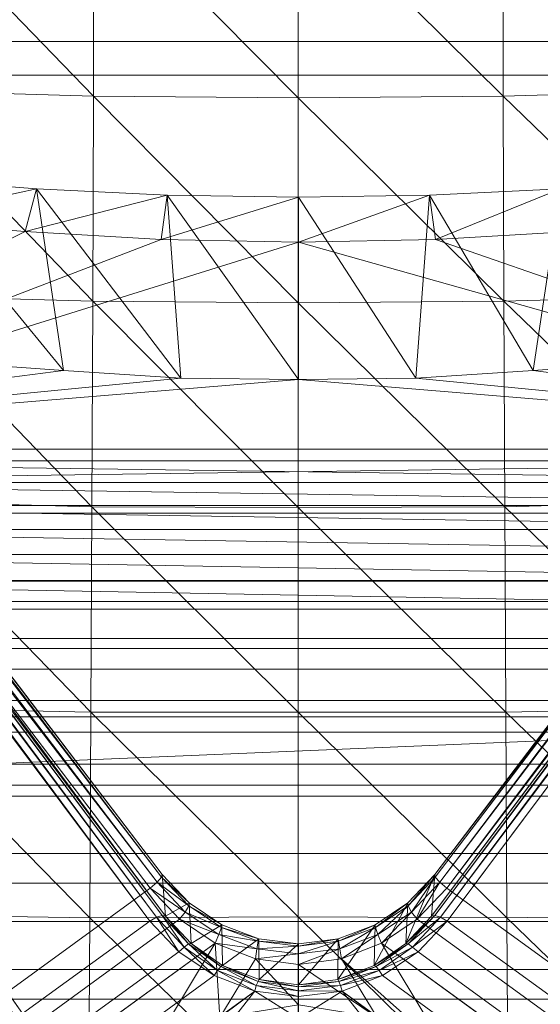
# Model space of a CAD drawing. Header units: inches. Extents: x 813 to 1305, y 19 to 194.
# Tile 116 of 163: x 1170.96 to 1173.87, y 70 to 75.5. Entities that reach past the tile are written whole.
import ezdxf

# ---------------------------------------------------------------- set-up
doc = ezdxf.new("R2010")
doc.units = ezdxf.units.IN
doc.header["$MEASUREMENT"] = 0
doc.layers.add('CET color Grey2', color=7, linetype='Continuous', true_color=0x060606)
doc.layers.add('CET color Grey98', color=7, linetype='Continuous', true_color=0xfafafa)
doc.layers.add('CET Default', color=7, linetype='Continuous')

# ---------------------------------------------------------------- blocks, each defined once
blk = doc.blocks.new('*C286')
at = {"layer": 'CET color Grey2', "linetype": 'Continuous', "lineweight": 0}
for points, invisible_edges in [([(7.2992, 16.4808, 17.1415), (-7.2922, 16.4808, 17.1415), (-8.5387, 3.2598, 17.4249), (7.2992, 16.4808, 17.1415)], 4), ([(7.2992, 16.4808, 17.1415), (-8.5387, 3.2598, 17.4249), (8.5458, 3.2599, 17.4249), (7.2992, 16.4808, 17.1415)], 9), ([(3.1915, 12.0571, 16.3707), (3.1945, 7.477, 16.5307), (-3.1872, 7.477, 16.5307), (3.1915, 12.0571, 16.3707)], 4), ([(3.1915, 12.0571, 16.3707), (-3.1872, 7.477, 16.5307), (-3.1842, 12.0571, 16.3707), (3.1915, 12.0571, 16.3707)], 9), ([(3.1945, 7.477, 16.5307), (-3.1458, 4.533, 17.0724), (-3.1872, 7.477, 16.5307), (3.1945, 7.477, 16.5307)], 9), ([(3.1945, 7.477, 16.5307), (3.1531, 4.533, 17.0724), (-3.1458, 4.533, 17.0724), (3.1945, 7.477, 16.5307)], 4), ([(3.1531, 4.533, 17.0724), (3.2067, 4.3447, 17.0827), (-3.1994, 4.3447, 17.0827), (3.1531, 4.533, 17.0724)], 4), ([(3.1531, 4.533, 17.0724), (-3.1994, 4.3447, 17.0827), (-3.1458, 4.533, 17.0724), (3.1531, 4.533, 17.0724)], 9), ([(3.2067, 4.3447, 17.0827), (3.3093, 4.1781, 17.0958), (-3.302, 4.1781, 17.0958), (3.2067, 4.3447, 17.0827)], 4), ([(3.2067, 4.3447, 17.0827), (-3.302, 4.1781, 17.0958), (-3.1994, 4.3447, 17.0827), (3.2067, 4.3447, 17.0827)], 9)]:
    blk.add_3dface(points, dxfattribs=dict(at, invisible_edges=invisible_edges))
at = {"layer": 'CET color Grey98', "linetype": 'Continuous', "lineweight": 0}
for points, invisible_edges in [([(-1.3522, 10.4609, 7.9935), (-1.3643, 10.2184, 7.9439), (-0.4713, 9.5697, 7.9439), (-1.3522, 10.4609, 7.9935)], 4), ([(-1.3522, 10.4609, 7.9935), (-0.4713, 9.5697, 7.9439), (-0.2445, 9.6561, 7.9935), (-1.3522, 10.4609, 7.9935)], 9), ([(0.2445, 9.6561, 7.9935), (1.3643, 10.2184, 7.9439), (1.3522, 10.4609, 7.9935), (0.2445, 9.6561, 7.9935)], 9), ([(-1.3643, 10.2184, 7.9439), (-1.43, 9.9884, 7.8789), (-0.6698, 9.436, 7.8789), (-1.3643, 10.2184, 7.9439)], 4), ([(-1.3643, 10.2184, 7.9439), (-0.6698, 9.436, 7.8789), (-0.4713, 9.5697, 7.9439), (-1.3643, 10.2184, 7.9439)], 9), ([(0.2445, 9.6561, 7.9935), (0.4713, 9.5697, 7.9439), (1.3643, 10.2184, 7.9439), (0.2445, 9.6561, 7.9935)], 4), ([(0.4713, 9.5697, 7.9439), (1.43, 9.9884, 7.8789), (1.3643, 10.2184, 7.9439), (0.4713, 9.5697, 7.9439)], 9), ([(4.5701, 9.7012, 14.2348), (4.5487, 10.1414, 14.0628), (-4.5701, 9.7012, 14.2348), (4.5701, 9.7012, 14.2348)], 2), ([(4.5487, 10.1414, 14.0628), (-4.5487, 10.1414, 14.0628), (-4.5701, 9.7012, 14.2348), (4.5487, 10.1414, 14.0628)], 4), ([(-1.6042, 9.9369, 5.2173), (-1.5386, 10.1679, 5.2621), (-0.4656, 9.3883, 5.2621), (-1.6042, 9.9369, 5.2173)], 4), ([(0.665, 9.2544, 5.2173), (0.4656, 9.3883, 5.2621), (1.5386, 10.1679, 5.2621), (0.665, 9.2544, 5.2173)], 4), ([(0.665, 9.2544, 5.2173), (1.5386, 10.1679, 5.2621), (1.6042, 9.9369, 5.2173), (0.665, 9.2544, 5.2173)], 9), ([(4.2184, 9.5348, 11.399), (-4.2184, 9.5348, 11.399), (-4.1667, 10.0152, 11.456), (4.2184, 9.5348, 11.399)], 4), ([(4.1667, 10.0152, 11.456), (4.2184, 9.5348, 11.399), (-4.1667, 10.0152, 11.456), (4.1667, 10.0152, 11.456)], 2), ([(-1.43, 9.9884, 7.8789), (-1.5433, 9.7814, 7.8028), (-0.8317, 9.2644, 7.8028), (-1.43, 9.9884, 7.8789)], 4), ([(-1.43, 9.9884, 7.8789), (-0.8317, 9.2644, 7.8028), (-0.6698, 9.436, 7.8789), (-1.43, 9.9884, 7.8789)], 9), ([(0.4713, 9.5697, 7.9439), (0.6698, 9.436, 7.8789), (1.43, 9.9884, 7.8789), (0.4713, 9.5697, 7.9439)], 4), ([(0.6698, 9.436, 7.8789), (1.5433, 9.7814, 7.8028), (1.43, 9.9884, 7.8789), (0.6698, 9.436, 7.8789)], 9), ([(-0.665, 9.2544, 5.2173), (-1.7186, 9.7261, 5.17), (-1.6042, 9.9369, 5.2173), (-0.665, 9.2544, 5.2173)], 9), ([(-1.6042, 9.9369, 5.2173), (-0.4656, 9.3883, 5.2621), (-0.665, 9.2544, 5.2173), (-1.6042, 9.9369, 5.2173)], 9), ([(1.6042, 9.9369, 5.2173), (0.8301, 9.0806, 5.17), (0.665, 9.2544, 5.2173), (1.6042, 9.9369, 5.2173)], 9), ([(1.6042, 9.9369, 5.2173), (1.7186, 9.7261, 5.17), (0.8301, 9.0806, 5.17), (1.6042, 9.9369, 5.2173)], 4), ([(-7.9295, 0.7253, 4.0341), (-0.8317, 9.2644, 7.8028), (-1.5433, 9.7814, 7.8028), (-7.9295, 0.7253, 4.0341)], 9), ([(0.6698, 9.436, 7.8789), (0.8317, 9.2644, 7.8028), (1.5433, 9.7814, 7.8028), (0.6698, 9.436, 7.8789)], 4), ([(7.4711, 0.3922, 4.0341), (1.5433, 9.7814, 7.8028), (0.8317, 9.2644, 7.8028), (7.4711, 0.3922, 4.0341)], 9), ([(7.4711, 0.3922, 4.0341), (7.9295, 0.7253, 4.0341), (1.5433, 9.7814, 7.8028), (7.4711, 0.3922, 4.0341)], 4), ([(-1.7186, 9.7261, 5.17), (-0.8301, 9.0806, 5.17), (-6.7802, 1.2568, 3.2159), (-1.7186, 9.7261, 5.17)], 4), ([(4.5712, 9.2677, 14.4259), (4.5701, 9.7012, 14.2348), (-4.5712, 9.2677, 14.4259), (4.5712, 9.2677, 14.4259)], 2), ([(4.5701, 9.7012, 14.2348), (-4.5701, 9.7012, 14.2348), (-4.5712, 9.2677, 14.4259), (4.5701, 9.7012, 14.2348)], 4), ([(-0.665, 9.2544, 5.2173), (-0.8301, 9.0806, 5.17), (-1.7186, 9.7261, 5.17), (-0.665, 9.2544, 5.2173)], 4), ([(0.8301, 9.0806, 5.17), (1.7186, 9.7261, 5.17), (7.3207, 1.6495, 3.2159), (0.8301, 9.0806, 5.17)], 4), ([(4.2257, 9.0517, 11.3398), (-4.2257, 9.0517, 11.3398), (-4.2184, 9.5348, 11.399), (4.2257, 9.0517, 11.3398)], 4), ([(4.2184, 9.5348, 11.399), (4.2257, 9.0517, 11.3398), (-4.2184, 9.5348, 11.399), (4.2184, 9.5348, 11.399)], 2), ([(-7.9295, 0.7253, 4.0341), (-7.4711, 0.3922, 4.0341), (-0.8317, 9.2644, 7.8028), (-7.9295, 0.7253, 4.0341)], 4), ([(4.5712, 9.2677, 14.4259), (-4.5712, 9.2677, 14.4259), (-4.5678, 8.886, 14.5997), (4.5712, 9.2677, 14.4259)], 4), ([(4.5678, 8.886, 14.5997), (4.5712, 9.2677, 14.4259), (-4.5678, 8.886, 14.5997), (4.5678, 8.886, 14.5997)], 2), ([(4.226, 8.5666, 11.2988), (-4.226, 8.5666, 11.2988), (-4.2257, 9.0517, 11.3398), (4.226, 8.5666, 11.2988)], 4), ([(4.2257, 9.0517, 11.3398), (4.226, 8.5666, 11.2988), (-4.2257, 9.0517, 11.3398), (4.2257, 9.0517, 11.3398)], 2), ([(0.8301, 9.0806, 5.17), (7.3207, 1.6495, 3.2159), (6.7802, 1.2568, 3.2159), (0.8301, 9.0806, 5.17)], 9), ([(4.5678, 8.886, 14.5997), (-4.5678, 8.886, 14.5997), (-4.5649, 8.5042, 14.7736), (4.5678, 8.886, 14.5997)], 4), ([(4.5649, 8.5042, 14.7736), (4.5678, 8.886, 14.5997), (-4.5649, 8.5042, 14.7736), (4.5649, 8.5042, 14.7736)], 2), ([(4.2262, 8.3875, 11.2961), (-4.2262, 8.3875, 11.2961), (-4.226, 8.5666, 11.2988), (4.2262, 8.3875, 11.2961)], 4), ([(4.226, 8.5666, 11.2988), (4.2262, 8.3875, 11.2961), (-4.226, 8.5666, 11.2988), (4.226, 8.5666, 11.2988)], 2), ([(4.2264, 8.2086, 11.3028), (-4.2264, 8.2086, 11.3028), (-4.2262, 8.3875, 11.2961), (4.2264, 8.2086, 11.3028)], 4), ([(4.2262, 8.3875, 11.2961), (4.2264, 8.2086, 11.3028), (-4.2262, 8.3875, 11.2961), (4.2262, 8.3875, 11.2961)], 2), ([(4.2266, 8.0304, 11.3214), (-4.2266, 8.0304, 11.3214), (-4.2264, 8.2086, 11.3028), (4.2266, 8.0304, 11.3214)], 4), ([(4.2264, 8.2086, 11.3028), (4.2266, 8.0304, 11.3214), (-4.2264, 8.2086, 11.3028), (4.2264, 8.2086, 11.3028)], 2), ([(4.5686, 7.7409, 15.122), (4.5638, 8.1224, 14.9476), (-4.5686, 7.7409, 15.122), (4.5686, 7.7409, 15.122)], 2), ([(4.5638, 8.1224, 14.9476), (-4.5638, 8.1224, 14.9476), (-4.5686, 7.7409, 15.122), (4.5638, 8.1224, 14.9476)], 4), ([(4.2269, 7.8548, 11.357), (-4.2269, 7.8548, 11.357), (-4.2266, 8.0304, 11.3214), (4.2269, 7.8548, 11.357)], 4), ([(4.2266, 8.0304, 11.3214), (4.2269, 7.8548, 11.357), (-4.2266, 8.0304, 11.3214), (4.2266, 8.0304, 11.3214)], 2), ([(4.2274, 7.6844, 11.4115), (-4.2274, 7.6844, 11.4115), (-4.2269, 7.8548, 11.357), (4.2274, 7.6844, 11.4115)], 4), ([(4.2269, 7.8548, 11.357), (4.2274, 7.6844, 11.4115), (-4.2269, 7.8548, 11.357), (4.2269, 7.8548, 11.357)], 2), ([(4.5839, 7.3602, 15.2975), (4.5686, 7.7409, 15.122), (-4.5839, 7.3602, 15.2975), (4.5839, 7.3602, 15.2975)], 2), ([(4.5686, 7.7409, 15.122), (-4.5686, 7.7409, 15.122), (-4.5839, 7.3602, 15.2975), (4.5686, 7.7409, 15.122)], 4), ([(4.2295, 7.52, 11.4815), (-4.2295, 7.52, 11.4815), (-4.2274, 7.6844, 11.4115), (4.2295, 7.52, 11.4815)], 4), ([(4.2274, 7.6844, 11.4115), (4.2295, 7.52, 11.4815), (-4.2274, 7.6844, 11.4115), (4.2274, 7.6844, 11.4115)], 2), ([(4.6356, 6.9825, 15.4715), (4.5839, 7.3602, 15.2975), (-4.6356, 6.9825, 15.4715), (4.6356, 6.9825, 15.4715)], 2), ([(4.5839, 7.3602, 15.2975), (-4.5839, 7.3602, 15.2975), (-4.6356, 6.9825, 15.4715), (4.5839, 7.3602, 15.2975)], 4), ([(-4.7279, 6.6259, 15.6345), (4.7279, 6.6259, 15.6345), (4.6356, 6.9825, 15.4715), (-4.7279, 6.6259, 15.6345)], 4), ([(-4.6356, 6.9825, 15.4715), (-4.7279, 6.6259, 15.6345), (4.6356, 6.9825, 15.4715), (-4.6356, 6.9825, 15.4715)], 2)]:
    blk.add_3dface(points, dxfattribs=dict(at, invisible_edges=invisible_edges))
for points in [[(-0.7935, 10.0675, 8.0621), (-1.3522, 10.4609, 7.9935), (-0.2445, 9.6561, 7.9935), (-0.7935, 10.0675, 8.0621)], [(0.7924, 10.0667, 8.0621), (0.2445, 9.6561, 7.9935), (1.3522, 10.4609, 7.9935), (0.7924, 10.0667, 8.0621)], [(-1.1666, 9.246, 19.4461), (-1.1732, 10.3958, 19.3816), (-2.3423, 10.3851, 19.4332), (-1.1666, 9.246, 19.4461)], [(-1.1666, 9.246, 19.4461), (-2.3423, 10.3851, 19.4332), (-2.3303, 9.2278, 19.4908), (-1.1666, 9.246, 19.4461)], [(0.0005, 9.2406, 19.4318), (0.0005, 10.3844, 19.3652), (-1.1732, 10.3958, 19.3816), (0.0005, 9.2406, 19.4318)], [(0.0005, 9.2406, 19.4318), (-1.1732, 10.3958, 19.3816), (-1.1666, 9.246, 19.4461), (0.0005, 9.2406, 19.4318)], [(1.1676, 9.246, 19.4461), (1.1742, 10.3958, 19.3816), (0.0005, 10.3844, 19.3652), (1.1676, 9.246, 19.4461)], [(1.1676, 9.246, 19.4461), (0.0005, 10.3844, 19.3652), (0.0005, 9.2406, 19.4318), (1.1676, 9.246, 19.4461)], [(2.3313, 9.2278, 19.4908), (1.1742, 10.3958, 19.3816), (1.1676, 9.246, 19.4461), (2.3313, 9.2278, 19.4908)], [(2.3313, 9.2278, 19.4908), (2.3433, 10.3851, 19.4332), (1.1742, 10.3958, 19.3816), (2.3313, 9.2278, 19.4908)], [(-0.8381, 10.0062, 5.3594), (-1.5386, 10.1679, 5.2621), (-0.4656, 9.3883, 5.2621), (-0.8381, 10.0062, 5.3594)], [(0.8369, 10.0054, 5.3594), (0.4656, 9.3883, 5.2621), (1.5386, 10.1679, 5.2621), (0.8369, 10.0054, 5.3594)], [(-0.7935, 10.0675, 8.0621), (-0.2445, 9.6561, 7.9935), (-0.4175, 9.8757, 8.0621), (-0.7935, 10.0675, 8.0621)], [(0.4162, 9.8753, 8.0621), (0.2445, 9.6561, 7.9935), (0.7924, 10.0667, 8.0621), (0.4162, 9.8753, 8.0621)], [(-0.8381, 10.0062, 5.3594), (-0.4656, 9.3883, 5.2621), (-0.2407, 9.4748, 5.3023), (-0.8381, 10.0062, 5.3594)], [(-0.8381, 10.0062, 5.3594), (-0.2407, 9.4748, 5.3023), (-0.441, 9.8036, 5.3594), (-0.8381, 10.0062, 5.3594)], [(0.4396, 9.8032, 5.3594), (0.4656, 9.3883, 5.2621), (0.8369, 10.0054, 5.3594), (0.4396, 9.8032, 5.3594)], [(-0.4175, 9.8757, 8.0621), (-0.2445, 9.6561, 7.9935), (-0.0007, 9.8095, 8.0621), (-0.4175, 9.8757, 8.0621)], [(-0.0007, 9.8095, 8.0621), (0.2445, 9.6561, 7.9935), (0.4162, 9.8753, 8.0621), (-0.0007, 9.8095, 8.0621)], [(-0.441, 9.8036, 5.3594), (-0.2407, 9.4748, 5.3023), (0, 9.5075, 5.324), (-0.441, 9.8036, 5.3594)], [(-0.441, 9.8036, 5.3594), (0, 9.5075, 5.324), (-0.0007, 9.7336, 5.3594), (-0.441, 9.8036, 5.3594)], [(-0.0007, 9.8095, 8.0621), (-0.2445, 9.6561, 7.9935), (0, 9.6861, 8.0177), (-0.0007, 9.8095, 8.0621)], [(-0.0007, 9.8095, 8.0621), (0, 9.6861, 8.0177), (0.2445, 9.6561, 7.9935), (-0.0007, 9.8095, 8.0621)], [(-0.0007, 9.7336, 5.3594), (0.4396, 9.8032, 5.3594), (0.2407, 9.4748, 5.3023), (-0.0007, 9.7336, 5.3594)], [(0.4396, 9.8032, 5.3594), (0.2407, 9.4748, 5.3023), (0.4656, 9.3883, 5.2621), (0.4396, 9.8032, 5.3594)], [(7.9295, 0.7253, 4.0341), (1.5754, 9.8104, 7.7876), (1.5433, 9.7814, 7.8028), (7.9295, 0.7253, 4.0341)], [(-0.0007, 9.7336, 5.3594), (0.2407, 9.4748, 5.3023), (0, 9.5075, 5.324), (-0.0007, 9.7336, 5.3594)], [(-0.2359, 9.625, 7.9742), (-0.2445, 9.6561, 7.9935), (-0.4713, 9.5697, 7.9439), (-0.2359, 9.625, 7.9742)], [(0, 9.6547, 7.9979), (0, 9.6861, 8.0177), (-0.2445, 9.6561, 7.9935), (0, 9.6547, 7.9979)], [(0, 9.6547, 7.9979), (-0.2445, 9.6561, 7.9935), (-0.2359, 9.625, 7.9742), (0, 9.6547, 7.9979)], [(0, 9.6321, 7.9684), (0, 9.6547, 7.9979), (-0.2359, 9.625, 7.9742), (0, 9.6321, 7.9684)], [(0.2359, 9.625, 7.9742), (0.2445, 9.6561, 7.9935), (0, 9.6861, 8.0177), (0.2359, 9.625, 7.9742)], [(0.2359, 9.625, 7.9742), (0, 9.6861, 8.0177), (0, 9.6547, 7.9979), (0.2359, 9.625, 7.9742)], [(0.226, 9.6019, 7.944), (0.2359, 9.625, 7.9742), (0, 9.6547, 7.9979), (0.226, 9.6019, 7.944)], [(0.226, 9.6019, 7.944), (0, 9.6547, 7.9979), (0, 9.6321, 7.9684), (0.226, 9.6019, 7.944)], [(0.4517, 9.5404, 7.9263), (0.2445, 9.6561, 7.9935), (0.2359, 9.625, 7.9742), (0.4517, 9.5404, 7.9263)], [(0.4517, 9.5404, 7.9263), (0.4713, 9.5697, 7.9439), (0.2445, 9.6561, 7.9935), (0.4517, 9.5404, 7.9263)], [(-0.2359, 9.625, 7.9742), (-0.4713, 9.5697, 7.9439), (-0.4517, 9.5404, 7.9263), (-0.2359, 9.625, 7.9742)], [(-0.226, 9.6019, 7.944), (-0.2359, 9.625, 7.9742), (-0.4517, 9.5404, 7.9263), (-0.226, 9.6019, 7.944)], [(-0.226, 9.6019, 7.944), (-0.4517, 9.5404, 7.9263), (-0.4342, 9.5189, 7.8955), (-0.226, 9.6019, 7.944)], [(-0.2204, 9.5918, 7.9075), (-0.226, 9.6019, 7.944), (-0.4342, 9.5189, 7.8955), (-0.2204, 9.5918, 7.9075)], [(-0.2204, 9.5918, 7.9075), (-0.4342, 9.5189, 7.8955), (-0.4239, 9.5124, 7.8569), (-0.2204, 9.5918, 7.9075)], [(-0.4286, 9.2855, 5.3691), (-0.2218, 9.3639, 5.4104), (-0.2204, 9.5918, 7.9075), (-0.4286, 9.2855, 5.3691)], [(-0.4286, 9.2855, 5.3691), (-0.2204, 9.5918, 7.9075), (-0.4239, 9.5124, 7.8569), (-0.4286, 9.2855, 5.3691)], [(0, 9.6321, 7.9684), (-0.2359, 9.625, 7.9742), (-0.226, 9.6019, 7.944), (0, 9.6321, 7.9684)], [(0, 9.6209, 7.9329), (0, 9.6321, 7.9684), (-0.226, 9.6019, 7.944), (0, 9.6209, 7.9329)], [(0, 9.6209, 7.9329), (-0.226, 9.6019, 7.944), (-0.2204, 9.5918, 7.9075), (0, 9.6209, 7.9329)], [(-0.2218, 9.3639, 5.4104), (0, 9.392, 5.4318), (0, 9.6209, 7.9329), (-0.2218, 9.3639, 5.4104)], [(-0.2218, 9.3639, 5.4104), (0, 9.6209, 7.9329), (-0.2204, 9.5918, 7.9075), (-0.2218, 9.3639, 5.4104)], [(0.2204, 9.5918, 7.9075), (0.226, 9.6019, 7.944), (0, 9.6321, 7.9684), (0.2204, 9.5918, 7.9075)], [(0.2204, 9.5918, 7.9075), (0, 9.6321, 7.9684), (0, 9.6209, 7.9329), (0.2204, 9.5918, 7.9075)], [(0, 9.392, 5.4318), (0.2204, 9.5918, 7.9075), (0, 9.6209, 7.9329), (0, 9.392, 5.4318)], [(0, 9.392, 5.4318), (0.2218, 9.3639, 5.4104), (0.2204, 9.5918, 7.9075), (0, 9.392, 5.4318)], [(0.4239, 9.5124, 7.8569), (0.226, 9.6019, 7.944), (0.2204, 9.5918, 7.9075), (0.4239, 9.5124, 7.8569)], [(0.2218, 9.3639, 5.4104), (0.4239, 9.5124, 7.8569), (0.2204, 9.5918, 7.9075), (0.2218, 9.3639, 5.4104)], [(0.4342, 9.5189, 7.8955), (0.2359, 9.625, 7.9742), (0.226, 9.6019, 7.944), (0.4342, 9.5189, 7.8955)], [(0.4239, 9.5124, 7.8569), (0.4342, 9.5189, 7.8955), (0.226, 9.6019, 7.944), (0.4239, 9.5124, 7.8569)], [(0.4342, 9.5189, 7.8955), (0.4517, 9.5404, 7.9263), (0.2359, 9.625, 7.9742), (0.4342, 9.5189, 7.8955)], [(-0.4517, 9.5404, 7.9263), (-0.4713, 9.5697, 7.9439), (-0.6698, 9.436, 7.8789), (-0.4517, 9.5404, 7.9263)], [(-0.4517, 9.5404, 7.9263), (-0.6698, 9.436, 7.8789), (-0.6393, 9.4099, 7.863), (-0.4517, 9.5404, 7.9263)], [(-0.4342, 9.5189, 7.8955), (-0.4517, 9.5404, 7.9263), (-0.6393, 9.4099, 7.863), (-0.4342, 9.5189, 7.8955)], [(0.6149, 9.3923, 7.8316), (0.4517, 9.5404, 7.9263), (0.4342, 9.5189, 7.8955), (0.6149, 9.3923, 7.8316)], [(0.6393, 9.4099, 7.863), (0.4713, 9.5697, 7.9439), (0.4517, 9.5404, 7.9263), (0.6393, 9.4099, 7.863)], [(0.6149, 9.3923, 7.8316), (0.6393, 9.4099, 7.863), (0.4517, 9.5404, 7.9263), (0.6149, 9.3923, 7.8316)], [(0.6393, 9.4099, 7.863), (0.6698, 9.436, 7.8789), (0.4713, 9.5697, 7.9439), (0.6393, 9.4099, 7.863)], [(-0.4342, 9.5189, 7.8955), (-0.6393, 9.4099, 7.863), (-0.6149, 9.3923, 7.8316), (-0.4342, 9.5189, 7.8955)], [(-0.4239, 9.5124, 7.8569), (-0.4342, 9.5189, 7.8955), (-0.6149, 9.3923, 7.8316), (-0.4239, 9.5124, 7.8569)], [(-0.4239, 9.5124, 7.8569), (-0.6149, 9.3923, 7.8316), (-0.6002, 9.3906, 7.7909), (-0.4239, 9.5124, 7.8569)], [(-0.6116, 9.1629, 5.3226), (-0.4286, 9.2855, 5.3691), (-0.4239, 9.5124, 7.8569), (-0.6116, 9.1629, 5.3226)], [(-0.6116, 9.1629, 5.3226), (-0.4239, 9.5124, 7.8569), (-0.6002, 9.3906, 7.7909), (-0.6116, 9.1629, 5.3226)], [(-0.2407, 9.4748, 5.3023), (-0.445, 9.3404, 5.274), (-0.4656, 9.3883, 5.2621), (-0.2407, 9.4748, 5.3023)], [(-0.2407, 9.4748, 5.3023), (-0.2324, 9.4194, 5.3124), (-0.445, 9.3404, 5.274), (-0.2407, 9.4748, 5.3023)], [(0, 9.5075, 5.324), (-0.2324, 9.4194, 5.3124), (-0.2407, 9.4748, 5.3023), (0, 9.5075, 5.324)], [(0, 9.5075, 5.324), (0, 9.4485, 5.333), (-0.2324, 9.4194, 5.3124), (0, 9.5075, 5.324)], [(0.2407, 9.4748, 5.3023), (0, 9.4485, 5.333), (0, 9.5075, 5.324), (0.2407, 9.4748, 5.3023)], [(0.2407, 9.4748, 5.3023), (0.2324, 9.4194, 5.3124), (0, 9.4485, 5.333), (0.2407, 9.4748, 5.3023)], [(0.2218, 9.3639, 5.4104), (0.4286, 9.2855, 5.3691), (0.4239, 9.5124, 7.8569), (0.2218, 9.3639, 5.4104)], [(0.4656, 9.3883, 5.2621), (0.2324, 9.4194, 5.3124), (0.2407, 9.4748, 5.3023), (0.4656, 9.3883, 5.2621)], [(0.6002, 9.3906, 7.7909), (0.4342, 9.5189, 7.8955), (0.4239, 9.5124, 7.8569), (0.6002, 9.3906, 7.7909)], [(0.4286, 9.2855, 5.3691), (0.6002, 9.3906, 7.7909), (0.4239, 9.5124, 7.8569), (0.4286, 9.2855, 5.3691)], [(0.6002, 9.3906, 7.7909), (0.6149, 9.3923, 7.8316), (0.4342, 9.5189, 7.8955), (0.6002, 9.3906, 7.7909)], [(-0.6393, 9.4099, 7.863), (-0.6698, 9.436, 7.8789), (-0.8317, 9.2644, 7.8028), (-0.6393, 9.4099, 7.863)], [(-0.2324, 9.4194, 5.3124), (-0.431, 9.3013, 5.314), (-0.445, 9.3404, 5.274), (-0.2324, 9.4194, 5.3124)], [(-0.2324, 9.4194, 5.3124), (-0.2245, 9.3777, 5.353), (-0.431, 9.3013, 5.314), (-0.2324, 9.4194, 5.3124)], [(0, 9.4485, 5.333), (-0.2245, 9.3777, 5.353), (-0.2324, 9.4194, 5.3124), (0, 9.4485, 5.333)], [(0, 9.4485, 5.333), (0, 9.405, 5.3736), (-0.2245, 9.3777, 5.353), (0, 9.4485, 5.333)], [(0.2324, 9.4194, 5.3124), (0, 9.405, 5.3736), (0, 9.4485, 5.333), (0.2324, 9.4194, 5.3124)], [(0.2324, 9.4194, 5.3124), (0.2245, 9.3777, 5.353), (0, 9.405, 5.3736), (0.2324, 9.4194, 5.3124)], [(0.445, 9.3404, 5.274), (0.2245, 9.3777, 5.353), (0.2324, 9.4194, 5.3124), (0.445, 9.3404, 5.274)], [(0.4656, 9.3883, 5.2621), (0.445, 9.3404, 5.274), (0.2324, 9.4194, 5.3124), (0.4656, 9.3883, 5.2621)], [(0.7942, 9.2428, 7.7876), (0.6698, 9.436, 7.8789), (0.6393, 9.4099, 7.863), (0.7942, 9.2428, 7.7876)], [(0.7942, 9.2428, 7.7876), (0.8317, 9.2644, 7.8028), (0.6698, 9.436, 7.8789), (0.7942, 9.2428, 7.7876)], [(-0.6393, 9.4099, 7.863), (-0.8317, 9.2644, 7.8028), (-0.7942, 9.2428, 7.7876), (-0.6393, 9.4099, 7.863)], [(-0.6149, 9.3923, 7.8316), (-0.6393, 9.4099, 7.863), (-0.7942, 9.2428, 7.7876), (-0.6149, 9.3923, 7.8316)], [(-0.6149, 9.3923, 7.8316), (-0.7942, 9.2428, 7.7876), (-0.7627, 9.2327, 7.7558), (-0.6149, 9.3923, 7.8316)], [(-0.6002, 9.3906, 7.7909), (-0.6149, 9.3923, 7.8316), (-0.7627, 9.2327, 7.7558), (-0.6002, 9.3906, 7.7909)], [(-0.6002, 9.3906, 7.7909), (-0.7627, 9.2327, 7.7558), (-0.7438, 9.2362, 7.7141), (-0.6002, 9.3906, 7.7909)], [(-0.7627, 9.0035, 5.2733), (-0.6116, 9.1629, 5.3226), (-0.6002, 9.3906, 7.7909), (-0.7627, 9.0035, 5.2733)], [(-0.7627, 9.0035, 5.2733), (-0.6002, 9.3906, 7.7909), (-0.7438, 9.2362, 7.7141), (-0.7627, 9.0035, 5.2733)], [(-0.4656, 9.3883, 5.2621), (-0.6326, 9.2148, 5.2308), (-0.665, 9.2544, 5.2173), (-0.4656, 9.3883, 5.2621)], [(-0.4656, 9.3883, 5.2621), (-0.445, 9.3404, 5.274), (-0.6326, 9.2148, 5.2308), (-0.4656, 9.3883, 5.2621)], [(-0.2245, 9.3777, 5.353), (-0.4286, 9.2855, 5.3691), (-0.431, 9.3013, 5.314), (-0.2245, 9.3777, 5.353)], [(-0.2245, 9.3777, 5.353), (-0.2218, 9.3639, 5.4104), (-0.4286, 9.2855, 5.3691), (-0.2245, 9.3777, 5.353)], [(0, 9.405, 5.3736), (-0.2218, 9.3639, 5.4104), (-0.2245, 9.3777, 5.353), (0, 9.405, 5.3736)], [(0, 9.405, 5.3736), (0, 9.392, 5.4318), (-0.2218, 9.3639, 5.4104), (0, 9.405, 5.3736)], [(0.2245, 9.3777, 5.353), (0, 9.392, 5.4318), (0, 9.405, 5.3736), (0.2245, 9.3777, 5.353)], [(0.2245, 9.3777, 5.353), (0.2218, 9.3639, 5.4104), (0, 9.392, 5.4318), (0.2245, 9.3777, 5.353)], [(0.431, 9.3013, 5.314), (0.2218, 9.3639, 5.4104), (0.2245, 9.3777, 5.353), (0.431, 9.3013, 5.314)], [(0.431, 9.3013, 5.314), (0.4286, 9.2855, 5.3691), (0.2218, 9.3639, 5.4104), (0.431, 9.3013, 5.314)], [(0.445, 9.3404, 5.274), (0.431, 9.3013, 5.314), (0.2245, 9.3777, 5.353), (0.445, 9.3404, 5.274)], [(0.4286, 9.2855, 5.3691), (0.6116, 9.1629, 5.3226), (0.6002, 9.3906, 7.7909), (0.4286, 9.2855, 5.3691)], [(0.665, 9.2544, 5.2173), (0.445, 9.3404, 5.274), (0.4656, 9.3883, 5.2621), (0.665, 9.2544, 5.2173)], [(0.7438, 9.2362, 7.7141), (0.6149, 9.3923, 7.8316), (0.6002, 9.3906, 7.7909), (0.7438, 9.2362, 7.7141)], [(0.6116, 9.1629, 5.3226), (0.7438, 9.2362, 7.7141), (0.6002, 9.3906, 7.7909), (0.6116, 9.1629, 5.3226)], [(0.7627, 9.2327, 7.7558), (0.6393, 9.4099, 7.863), (0.6149, 9.3923, 7.8316), (0.7627, 9.2327, 7.7558)], [(0.7438, 9.2362, 7.7141), (0.7627, 9.2327, 7.7558), (0.6149, 9.3923, 7.8316), (0.7438, 9.2362, 7.7141)], [(0.7627, 9.2327, 7.7558), (0.7942, 9.2428, 7.7876), (0.6393, 9.4099, 7.863), (0.7627, 9.2327, 7.7558)], [(-0.445, 9.3404, 5.274), (-0.6133, 9.1799, 5.2699), (-0.6326, 9.2148, 5.2308), (-0.445, 9.3404, 5.274)], [(-0.445, 9.3404, 5.274), (-0.431, 9.3013, 5.314), (-0.6133, 9.1799, 5.2699), (-0.445, 9.3404, 5.274)], [(0.6326, 9.2148, 5.2308), (0.431, 9.3013, 5.314), (0.445, 9.3404, 5.274), (0.6326, 9.2148, 5.2308)], [(0.665, 9.2544, 5.2173), (0.6326, 9.2148, 5.2308), (0.445, 9.3404, 5.274), (0.665, 9.2544, 5.2173)], [(-7.4711, 0.3922, 4.0341), (-0.7942, 9.2428, 7.7876), (-0.8317, 9.2644, 7.8028), (-7.4711, 0.3922, 4.0341)], [(-0.665, 9.2544, 5.2173), (-0.7906, 9.0471, 5.1839), (-0.8301, 9.0806, 5.17), (-0.665, 9.2544, 5.2173)], [(-0.665, 9.2544, 5.2173), (-0.6326, 9.2148, 5.2308), (-0.7906, 9.0471, 5.1839), (-0.665, 9.2544, 5.2173)], [(-0.431, 9.3013, 5.314), (-0.6116, 9.1629, 5.3226), (-0.6133, 9.1799, 5.2699), (-0.431, 9.3013, 5.314)], [(-0.431, 9.3013, 5.314), (-0.4286, 9.2855, 5.3691), (-0.6116, 9.1629, 5.3226), (-0.431, 9.3013, 5.314)], [(0.6133, 9.1799, 5.2699), (0.4286, 9.2855, 5.3691), (0.431, 9.3013, 5.314), (0.6133, 9.1799, 5.2699)], [(0.6133, 9.1799, 5.2699), (0.6116, 9.1629, 5.3226), (0.4286, 9.2855, 5.3691), (0.6133, 9.1799, 5.2699)], [(0.6326, 9.2148, 5.2308), (0.6133, 9.1799, 5.2699), (0.431, 9.3013, 5.314), (0.6326, 9.2148, 5.2308)], [(0.8301, 9.0806, 5.17), (0.6326, 9.2148, 5.2308), (0.665, 9.2544, 5.2173), (0.8301, 9.0806, 5.17)], [(0.8317, 9.2644, 7.8028), (0.7942, 9.2428, 7.7876), (7.4349, 0.3719, 4.018), (0.8317, 9.2644, 7.8028)], [(0.8317, 9.2644, 7.8028), (7.4349, 0.3719, 4.018), (7.4711, 0.3922, 4.0341), (0.8317, 9.2644, 7.8028)], [(-7.4711, 0.3922, 4.0341), (-7.4348, 0.3719, 4.018), (-0.7942, 9.2428, 7.7876), (-7.4711, 0.3922, 4.0341)], [(-7.4348, 0.3719, 4.018), (-0.7627, 9.2327, 7.7558), (-0.7942, 9.2428, 7.7876), (-7.4348, 0.3719, 4.018)], [(-7.4348, 0.3719, 4.018), (-7.4047, 0.3627, 3.9865), (-0.7627, 9.2327, 7.7558), (-7.4348, 0.3719, 4.018)], [(-7.4047, 0.3627, 3.9865), (-7.3865, 0.3663, 3.946), (-0.7438, 9.2362, 7.7141), (-7.4047, 0.3627, 3.9865)], [(-7.4047, 0.3627, 3.9865), (-0.7438, 9.2362, 7.7141), (-0.7627, 9.2327, 7.7558), (-7.4047, 0.3627, 3.9865)], [(-7.3865, 0.3663, 3.946), (-0.7627, 9.0035, 5.2733), (-0.7438, 9.2362, 7.7141), (-7.3865, 0.3663, 3.946)], [(-1.1602, 8.0964, 19.5059), (-1.1666, 9.246, 19.4461), (-2.3303, 9.2278, 19.4908), (-1.1602, 8.0964, 19.5059)], [(-1.1602, 8.0964, 19.5059), (-2.3303, 9.2278, 19.4908), (-2.3187, 8.0715, 19.5438), (-1.1602, 8.0964, 19.5059)], [(0.0005, 8.0965, 19.4936), (0.0005, 9.2406, 19.4318), (-1.1666, 9.246, 19.4461), (0.0005, 8.0965, 19.4936)], [(0.0005, 8.0965, 19.4936), (-1.1666, 9.246, 19.4461), (-1.1602, 8.0964, 19.5059), (0.0005, 8.0965, 19.4936)], [(-0.6326, 9.2148, 5.2308), (-0.7658, 9.0187, 5.222), (-0.7906, 9.0471, 5.1839), (-0.6326, 9.2148, 5.2308)], [(-0.6326, 9.2148, 5.2308), (-0.6133, 9.1799, 5.2699), (-0.7658, 9.0187, 5.222), (-0.6326, 9.2148, 5.2308)], [(1.1612, 8.0964, 19.5059), (1.1676, 9.246, 19.4461), (0.0005, 9.2406, 19.4318), (1.1612, 8.0964, 19.5059)], [(1.1612, 8.0964, 19.5059), (0.0005, 9.2406, 19.4318), (0.0005, 8.0965, 19.4936), (1.1612, 8.0964, 19.5059)], [(0.6116, 9.1629, 5.3226), (0.7627, 9.0035, 5.2733), (0.7438, 9.2362, 7.7141), (0.6116, 9.1629, 5.3226)], [(0.7906, 9.0471, 5.1839), (0.6133, 9.1799, 5.2699), (0.6326, 9.2148, 5.2308), (0.7906, 9.0471, 5.1839)], [(0.8301, 9.0806, 5.17), (0.7906, 9.0471, 5.1839), (0.6326, 9.2148, 5.2308), (0.8301, 9.0806, 5.17)], [(0.7438, 9.2362, 7.7141), (0.7627, 9.0035, 5.2733), (6.7128, 1.1798, 3.3192), (0.7438, 9.2362, 7.7141)], [(0.7438, 9.2362, 7.7141), (6.7128, 1.1798, 3.3192), (7.3865, 0.3663, 3.946), (0.7438, 9.2362, 7.7141)], [(0.7627, 9.2327, 7.7558), (0.7438, 9.2362, 7.7141), (7.3865, 0.3663, 3.946), (0.7627, 9.2327, 7.7558)], [(0.7942, 9.2428, 7.7876), (0.7627, 9.2327, 7.7558), (7.4047, 0.3627, 3.9865), (0.7942, 9.2428, 7.7876)], [(0.7627, 9.2327, 7.7558), (7.3865, 0.3663, 3.946), (7.4047, 0.3627, 3.9865), (0.7627, 9.2327, 7.7558)], [(0.7942, 9.2428, 7.7876), (7.4047, 0.3627, 3.9865), (7.4349, 0.3719, 4.018), (0.7942, 9.2428, 7.7876)], [(2.3197, 8.0715, 19.5438), (1.1676, 9.246, 19.4461), (1.1612, 8.0964, 19.5059), (2.3197, 8.0715, 19.5438)], [(2.3197, 8.0715, 19.5438), (2.3313, 9.2278, 19.4908), (1.1676, 9.246, 19.4461), (2.3197, 8.0715, 19.5438)], [(-0.6133, 9.1799, 5.2699), (-0.7627, 9.0035, 5.2733), (-0.7658, 9.0187, 5.222), (-0.6133, 9.1799, 5.2699)], [(-0.6133, 9.1799, 5.2699), (-0.6116, 9.1629, 5.3226), (-0.7627, 9.0035, 5.2733), (-0.6133, 9.1799, 5.2699)], [(0.7658, 9.0187, 5.222), (0.6116, 9.1629, 5.3226), (0.6133, 9.1799, 5.2699), (0.7658, 9.0187, 5.222)], [(0.7658, 9.0187, 5.222), (0.7627, 9.0035, 5.2733), (0.6116, 9.1629, 5.3226), (0.7658, 9.0187, 5.222)], [(0.7906, 9.0471, 5.1839), (0.7658, 9.0187, 5.222), (0.6133, 9.1799, 5.2699), (0.7906, 9.0471, 5.1839)], [(-6.7409, 1.2234, 3.23), (-6.7802, 1.2568, 3.2159), (-0.8301, 9.0806, 5.17), (-6.7409, 1.2234, 3.23)], [(-6.7409, 1.2234, 3.23), (-0.8301, 9.0806, 5.17), (-0.7906, 9.0471, 5.1839), (-6.7409, 1.2234, 3.23)], [(-6.7161, 1.195, 3.2679), (-6.7409, 1.2234, 3.23), (-0.7906, 9.0471, 5.1839), (-6.7161, 1.195, 3.2679)], [(-6.7161, 1.195, 3.2679), (-0.7906, 9.0471, 5.1839), (-0.7658, 9.0187, 5.222), (-6.7161, 1.195, 3.2679)], [(0.7658, 9.0187, 5.222), (0.7906, 9.0471, 5.1839), (6.7409, 1.2234, 3.23), (0.7658, 9.0187, 5.222)], [(0.7906, 9.0471, 5.1839), (0.8301, 9.0806, 5.17), (6.7802, 1.2568, 3.2159), (0.7906, 9.0471, 5.1839)], [(0.7906, 9.0471, 5.1839), (6.7802, 1.2568, 3.2159), (6.7409, 1.2234, 3.23), (0.7906, 9.0471, 5.1839)], [(-7.3865, 0.3663, 3.946), (-6.7128, 1.1798, 3.3192), (-0.7627, 9.0035, 5.2733), (-7.3865, 0.3663, 3.946)], [(-6.7128, 1.1798, 3.3192), (-6.7161, 1.195, 3.2679), (-0.7658, 9.0187, 5.222), (-6.7128, 1.1798, 3.3192)], [(-6.7128, 1.1798, 3.3192), (-0.7658, 9.0187, 5.222), (-0.7627, 9.0035, 5.2733), (-6.7128, 1.1798, 3.3192)], [(0.7627, 9.0035, 5.2733), (0.7658, 9.0187, 5.222), (6.7161, 1.195, 3.2679), (0.7627, 9.0035, 5.2733)], [(0.7627, 9.0035, 5.2733), (6.7161, 1.195, 3.2679), (6.7128, 1.1798, 3.3192), (0.7627, 9.0035, 5.2733)], [(0.7658, 9.0187, 5.222), (6.7409, 1.2234, 3.23), (6.7161, 1.195, 3.2679), (0.7658, 9.0187, 5.222)], [(4.5649, 8.5042, 14.7736), (-4.5649, 8.5042, 14.7736), (-4.5638, 8.1224, 14.9476), (4.5649, 8.5042, 14.7736)], [(4.5638, 8.1224, 14.9476), (4.5649, 8.5042, 14.7736), (-4.5638, 8.1224, 14.9476), (4.5638, 8.1224, 14.9476)], [(-1.1543, 6.9471, 19.5537), (-1.1602, 8.0964, 19.5059), (-2.3187, 8.0715, 19.5438), (-1.1543, 6.9471, 19.5537)], [(0.0005, 6.9518, 19.5434), (0.0005, 8.0965, 19.4936), (-1.1602, 8.0964, 19.5059), (0.0005, 6.9518, 19.5434)], [(0.0005, 6.9518, 19.5434), (-1.1602, 8.0964, 19.5059), (-1.1543, 6.9471, 19.5537), (0.0005, 6.9518, 19.5434)], [(1.1553, 6.9471, 19.5537), (1.1612, 8.0964, 19.5059), (0.0005, 8.0965, 19.4936), (1.1553, 6.9471, 19.5537)], [(1.1553, 6.9471, 19.5537), (0.0005, 8.0965, 19.4936), (0.0005, 6.9518, 19.5434), (1.1553, 6.9471, 19.5537)], [(2.3087, 6.9169, 19.5856), (1.1612, 8.0964, 19.5059), (1.1553, 6.9471, 19.5537), (2.3087, 6.9169, 19.5856)], [(2.3087, 6.9169, 19.5856), (2.3197, 8.0715, 19.5438), (1.1612, 8.0964, 19.5059), (2.3087, 6.9169, 19.5856)], [(-1.1543, 6.9471, 19.5537), (-2.3187, 8.0715, 19.5438), (-2.3077, 6.9169, 19.5856), (-1.1543, 6.9471, 19.5537)], [(4.235, 7.363, 11.567), (-4.235, 7.363, 11.567), (-4.2295, 7.52, 11.4815), (4.235, 7.363, 11.567)], [(4.2295, 7.52, 11.4815), (4.235, 7.363, 11.567), (-4.2295, 7.52, 11.4815), (4.2295, 7.52, 11.4815)], [(4.2459, 7.214, 11.6659), (-4.2459, 7.214, 11.6659), (-4.235, 7.363, 11.567), (4.2459, 7.214, 11.6659)], [(4.235, 7.363, 11.567), (4.2459, 7.214, 11.6659), (-4.235, 7.363, 11.567), (4.235, 7.363, 11.567)], [(4.2652, 7.0749, 11.7771), (-4.2652, 7.0749, 11.7771), (-4.2459, 7.214, 11.6659), (4.2652, 7.0749, 11.7771)], [(4.2459, 7.214, 11.6659), (4.2652, 7.0749, 11.7771), (-4.2459, 7.214, 11.6659), (4.2459, 7.214, 11.6659)], [(4.288, 6.9411, 11.8938), (-4.288, 6.9411, 11.8938), (-4.2652, 7.0749, 11.7771), (4.288, 6.9411, 11.8938)], [(4.2652, 7.0749, 11.7771), (4.288, 6.9411, 11.8938), (-4.2652, 7.0749, 11.7771), (4.2652, 7.0749, 11.7771)], [(4.3134, 6.8111, 12.0145), (-4.3134, 6.8111, 12.0145), (-4.288, 6.9411, 11.8938), (4.3134, 6.8111, 12.0145)], [(4.288, 6.9411, 11.8938), (4.3134, 6.8111, 12.0145), (-4.288, 6.9411, 11.8938), (4.288, 6.9411, 11.8938)], [(-1.1493, 5.7984, 19.5802), (-1.1543, 6.9471, 19.5537), (-2.3077, 6.9169, 19.5856), (-1.1493, 5.7984, 19.5802)], [(0.0005, 5.8065, 19.5711), (0.0005, 6.9518, 19.5434), (-1.1543, 6.9471, 19.5537), (0.0005, 5.8065, 19.5711)], [(0.0005, 5.8065, 19.5711), (-1.1543, 6.9471, 19.5537), (-1.1493, 5.7984, 19.5802), (0.0005, 5.8065, 19.5711)], [(1.1503, 5.7984, 19.5802), (1.1553, 6.9471, 19.5537), (0.0005, 6.9518, 19.5434), (1.1503, 5.7984, 19.5802)], [(1.1503, 5.7984, 19.5802), (0.0005, 6.9518, 19.5434), (0.0005, 5.8065, 19.5711), (1.1503, 5.7984, 19.5802)], [(2.2987, 5.7651, 19.6076), (1.1553, 6.9471, 19.5537), (1.1503, 5.7984, 19.5802), (2.2987, 5.7651, 19.6076)], [(2.2987, 5.7651, 19.6076), (2.3087, 6.9169, 19.5856), (1.1553, 6.9471, 19.5537), (2.2987, 5.7651, 19.6076)], [(-1.1493, 5.7984, 19.5802), (-2.3077, 6.9169, 19.5856), (-2.2977, 5.7651, 19.6076), (-1.1493, 5.7984, 19.5802)], [(4.3401, 6.6912, 12.1322), (-4.3401, 6.6912, 12.1322), (-4.3134, 6.8111, 12.0145), (4.3401, 6.6912, 12.1322)], [(-0.0006, 5.4674, 13.1533), (-4.3401, 6.6912, 12.1322), (4.3134, 6.8111, 12.0145), (-0.0006, 5.4674, 13.1533)], [(4.3134, 6.8111, 12.0145), (4.3401, 6.6912, 12.1322), (-4.3134, 6.8111, 12.0145), (4.3134, 6.8111, 12.0145)], [(0.7671, 5.4525, 13.1805), (-0.0006, 5.4674, 13.1533), (4.3134, 6.8111, 12.0145), (0.7671, 5.4525, 13.1805)], [(1.5296, 5.4078, 13.2601), (0.7671, 5.4525, 13.1805), (4.3134, 6.8111, 12.0145), (1.5296, 5.4078, 13.2601)], [(2.2884, 5.348, 13.3656), (1.5296, 5.4078, 13.2601), (4.3134, 6.8111, 12.0145), (2.2884, 5.348, 13.3656)], [(-0.7671, 5.4525, 13.1805), (-1.5296, 5.4078, 13.2601), (-4.3401, 6.6912, 12.1322), (-0.7671, 5.4525, 13.1805)], [(-0.0006, 5.4674, 13.1533), (-0.7671, 5.4525, 13.1805), (-4.3401, 6.6912, 12.1322), (-0.0006, 5.4674, 13.1533)], [(0, 6.2349, 15.8307), (4.7279, 6.6259, 15.6345), (-4.7279, 6.6259, 15.6345), (0, 6.2349, 15.8307)], [(-4.7279, 6.6259, 15.6345), (-0.6577, 6.2275, 15.834), (0, 6.2349, 15.8307), (-4.7279, 6.6259, 15.6345)], [(-1.3139, 6.1856, 15.853), (-0.6577, 6.2275, 15.834), (-4.7279, 6.6259, 15.6345), (-1.3139, 6.1856, 15.853)], [(-4.7279, 6.6259, 15.6345), (-1.9695, 6.1387, 15.8743), (-1.3139, 6.1856, 15.853), (-4.7279, 6.6259, 15.6345)], [(0, 6.2349, 15.8307), (0.6577, 6.2275, 15.834), (4.7279, 6.6259, 15.6345), (0, 6.2349, 15.8307)], [(4.7279, 6.6259, 15.6345), (0.6577, 6.2275, 15.834), (1.3139, 6.1856, 15.853), (4.7279, 6.6259, 15.6345)], [(1.3139, 6.1856, 15.853), (1.9695, 6.1387, 15.8743), (4.7279, 6.6259, 15.6345), (1.3139, 6.1856, 15.853)], [(-0.7334, 5.2045, 14.6053), (-0.6577, 6.2275, 15.834), (-1.3139, 6.1856, 15.853), (-0.7334, 5.2045, 14.6053)], [(-0.7334, 5.2045, 14.6053), (-0.0006, 5.2161, 14.5969), (-0.6577, 6.2275, 15.834), (-0.7334, 5.2045, 14.6053)], [(-0.0006, 5.2161, 14.5969), (0, 6.2349, 15.8307), (-0.6577, 6.2275, 15.834), (-0.0006, 5.2161, 14.5969)], [(-0.0006, 5.2161, 14.5969), (0.7334, 5.2045, 14.6053), (0, 6.2349, 15.8307), (-0.0006, 5.2161, 14.5969)], [(0.7334, 5.2045, 14.6053), (0.6577, 6.2275, 15.834), (0, 6.2349, 15.8307), (0.7334, 5.2045, 14.6053)], [(1.4662, 5.1696, 14.6307), (1.3139, 6.1856, 15.853), (0.6577, 6.2275, 15.834), (1.4662, 5.1696, 14.6307)], [(0.7334, 5.2045, 14.6053), (1.4662, 5.1696, 14.6307), (0.6577, 6.2275, 15.834), (0.7334, 5.2045, 14.6053)], [(-1.4662, 5.1696, 14.6307), (-1.3139, 6.1856, 15.853), (-1.9695, 6.1387, 15.8743), (-1.4662, 5.1696, 14.6307)], [(-1.4662, 5.1696, 14.6307), (-0.7334, 5.2045, 14.6053), (-1.3139, 6.1856, 15.853), (-1.4662, 5.1696, 14.6307)], [(2.1968, 5.1115, 14.6731), (1.9695, 6.1387, 15.8743), (1.3139, 6.1856, 15.853), (2.1968, 5.1115, 14.6731)], [(1.4662, 5.1696, 14.6307), (2.1968, 5.1115, 14.6731), (1.3139, 6.1856, 15.853), (1.4662, 5.1696, 14.6307)], [(-1.1455, 4.6512, 19.5743), (-1.1493, 5.7984, 19.5802), (-2.2977, 5.7651, 19.6076), (-1.1455, 4.6512, 19.5743)], [(0.0005, 4.6608, 19.5655), (0.0005, 5.8065, 19.5711), (-1.1493, 5.7984, 19.5802), (0.0005, 4.6608, 19.5655)], [(0.0005, 4.6608, 19.5655), (-1.1493, 5.7984, 19.5802), (-1.1455, 4.6512, 19.5743), (0.0005, 4.6608, 19.5655)], [(1.1465, 4.6512, 19.5743), (1.1503, 5.7984, 19.5802), (0.0005, 5.8065, 19.5711), (1.1465, 4.6512, 19.5743)], [(1.1465, 4.6512, 19.5743), (0.0005, 5.8065, 19.5711), (0.0005, 4.6608, 19.5655), (1.1465, 4.6512, 19.5743)], [(2.2901, 4.6175, 19.6003), (1.1503, 5.7984, 19.5802), (1.1465, 4.6512, 19.5743), (2.2901, 4.6175, 19.6003)], [(2.2901, 4.6175, 19.6003), (2.2987, 5.7651, 19.6076), (1.1503, 5.7984, 19.5802), (2.2901, 4.6175, 19.6003)], [(-1.1455, 4.6512, 19.5743), (-2.2977, 5.7651, 19.6076), (-2.2891, 4.6175, 19.6003), (-1.1455, 4.6512, 19.5743)], [(-1.5296, 5.4078, 13.2601), (-0.7671, 5.4525, 13.1805), (-1.4662, 5.1696, 14.6307), (-1.5296, 5.4078, 13.2601)], [(-0.7671, 5.4525, 13.1805), (-0.7334, 5.2045, 14.6053), (-1.4662, 5.1696, 14.6307), (-0.7671, 5.4525, 13.1805)], [(-0.7671, 5.4525, 13.1805), (-0.0006, 5.4674, 13.1533), (-0.7334, 5.2045, 14.6053), (-0.7671, 5.4525, 13.1805)], [(-0.0006, 5.4674, 13.1533), (-0.0006, 5.2161, 14.5969), (-0.7334, 5.2045, 14.6053), (-0.0006, 5.4674, 13.1533)], [(-0.0006, 5.4674, 13.1533), (0.7671, 5.4525, 13.1805), (-0.0006, 5.2161, 14.5969), (-0.0006, 5.4674, 13.1533)], [(0.7671, 5.4525, 13.1805), (0.7334, 5.2045, 14.6053), (-0.0006, 5.2161, 14.5969), (0.7671, 5.4525, 13.1805)], [(0.7671, 5.4525, 13.1805), (1.5296, 5.4078, 13.2601), (0.7334, 5.2045, 14.6053), (0.7671, 5.4525, 13.1805)], [(1.5296, 5.4078, 13.2601), (1.4662, 5.1696, 14.6307), (0.7334, 5.2045, 14.6053), (1.5296, 5.4078, 13.2601)], [(1.5296, 5.4078, 13.2601), (2.2884, 5.348, 13.3656), (1.4662, 5.1696, 14.6307), (1.5296, 5.4078, 13.2601)], [(2.2884, 5.348, 13.3656), (2.1968, 5.1115, 14.6731), (1.4662, 5.1696, 14.6307), (2.2884, 5.348, 13.3656)], [(-1.1431, 3.5072, 19.5276), (-1.1455, 4.6512, 19.5743), (-2.2891, 4.6175, 19.6003), (-1.1431, 3.5072, 19.5276)], [(0.0005, 3.5161, 19.5178), (0.0005, 4.6608, 19.5655), (-1.1455, 4.6512, 19.5743), (0.0005, 3.5161, 19.5178)], [(0.0005, 3.5161, 19.5178), (-1.1455, 4.6512, 19.5743), (-1.1431, 3.5072, 19.5276), (0.0005, 3.5161, 19.5178)], [(1.1441, 3.5072, 19.5276), (1.1465, 4.6512, 19.5743), (0.0005, 4.6608, 19.5655), (1.1441, 3.5072, 19.5276)], [(1.1441, 3.5072, 19.5276), (0.0005, 4.6608, 19.5655), (0.0005, 3.5161, 19.5178), (1.1441, 3.5072, 19.5276)], [(2.2834, 3.4764, 19.5561), (1.1465, 4.6512, 19.5743), (1.1441, 3.5072, 19.5276), (2.2834, 3.4764, 19.5561)], [(2.2834, 3.4764, 19.5561), (2.2901, 4.6175, 19.6003), (1.1465, 4.6512, 19.5743), (2.2834, 3.4764, 19.5561)], [(-1.1431, 3.5072, 19.5276), (-2.2891, 4.6175, 19.6003), (-2.2824, 3.4764, 19.5561), (-1.1431, 3.5072, 19.5276)]]:
    blk.add_3dface(points, dxfattribs=at)
blk = doc.blocks.new('*C200')
at = {"layer": 'CET Default', "linetype": 'Continuous', "lineweight": 0, "rotation": 179.9999999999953}
blk.add_blockref('*C286', (373.7957, 892.8549), dxfattribs=at)

msp = doc.modelspace()

# ---------------------------------------------------------------- block references
at = {"layer": 'CET Default', "linetype": 'Continuous', "lineweight": 0}
msp.add_blockref('*C200', (798.7199, -813.1289), dxfattribs=at)

doc.saveas('drawing.dxf')
